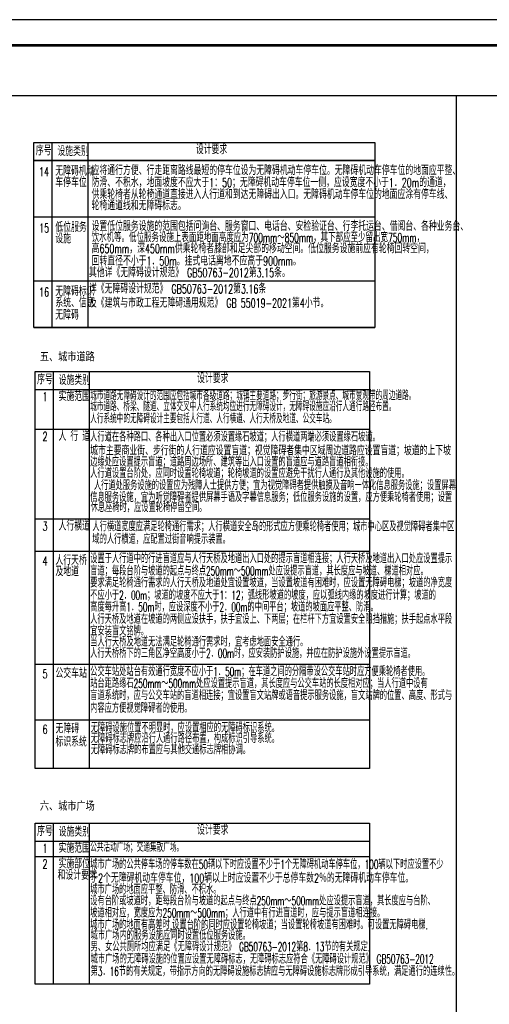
# Model space of a CAD drawing. Extents: x 1779708 to 7299578, y -1121471 to 88434.
# Tile 27 of 100: x 3934525 to 3952914, y -1063942 to -1025392. Entities that reach past the tile are written whole.
import ezdxf

# ---------------------------------------------------------------- set-up
doc = ezdxf.new("R2010")
doc.units = 0
doc.header["$LTSCALE"] = 1000
doc.header["$MEASUREMENT"] = 0
for name, color, linetype in [('0_sp_施工图设计说明', 7, 'CONTINUOUS'), ('PUB_TEXT', 7, 'CONTINUOUS'), ('PUB_TITLE', 4, 'CONTINUOUS'), ('可见线', 6, 'CONTINUOUS')]:
    doc.layers.add(name, color=color, linetype=linetype)
doc.styles.add('HZTXT', font='simplex.shx', dxfattribs={"width": 0.7, "bigfont": 'HZTXT.shx'})
doc.styles.add('宋体', font='txt', dxfattribs={"width": 0.8})

# ---------------------------------------------------------------- blocks, each defined once
blk = doc.blocks.new('A$C3D8761CE')
at = {"layer": 'PUB_TITLE'}
blk.add_lwpolyline([(0, 0), (84100, 0), (84100, 59400), (0, 59400)], close=True, dxfattribs=at)
at = {"layer": 'PUB_TITLE', "const_width": 100}
blk.add_lwpolyline([(2500, 1000), (83100, 1000), (83100, 58400), (2500, 58400)], close=True, dxfattribs=at)

msp = doc.modelspace()

# ---------------------------------------------------------------- linework, layer by layer
at = {"layer": 'PUB_TEXT', "color": 8}
msp.add_line((3968823.3, -1028369.2), (3895223.3, -1028369.2), dxfattribs=at)
at = {"layer": 'PUB_TEXT'}
for p, q in [((3935085.6, -1030204.9), (3948437.8, -1030204.9)), ((3935085.6, -1030204.9), (3948437.8, -1030204.9)), ((3935785.6, -1030204.9), (3935785.6, -1037444.6)), ((3937198.9, -1030204.9), (3937198.9, -1037444.6)), ((3935085.6, -1030904.9), (3948437.8, -1030904.9)), ((3935085.6, -1030904.9), (3948437.8, -1030904.9)), ((3935085.6, -1033107.8), (3948437.8, -1033107.8)), ((3935085.6, -1035616.8), (3948437.8, -1035616.8)), ((3935085.6, -1037444.6), (3948437.8, -1037444.6)), ((3935134.4, -1039167.9), (3948226.7, -1039167.9)), ((3935834.4, -1039167.9), (3935834.4, -1054714.9)), ((3937247.7, -1039167.9), (3937247.7, -1054714.9)), ((3935134.4, -1039867.9), (3948226.7, -1039867.9)), ((3935134.4, -1041424.9), (3948226.7, -1041424.9)), ((3935134.4, -1044936.1), (3948226.7, -1044936.1)), ((3935134.4, -1046203.3), (3948226.7, -1046203.3)), ((3935134.4, -1050626.3), (3948226.7, -1050626.3)), ((3935134.4, -1052798.8), (3948226.7, -1052798.8)), ((3935134.4, -1056850.7), (3948226.7, -1056850.7)), ((3935834.4, -1056850.7), (3935834.4, -1063146.8)), ((3937247.7, -1056850.7), (3937247.7, -1063146.8)), ((3935134.4, -1057550.7), (3948226.7, -1057550.7)), ((3935134.4, -1058160.2), (3948226.7, -1058160.2))]:
    msp.add_line(p, q, dxfattribs=at)
at = {"layer": 'PUB_TEXT', "color": 8}
msp.add_lwpolyline([(3951635.2, -1083792.1), (3951635.2, -1028369.2)], dxfattribs=at)
at = {"layer": 'PUB_TEXT'}
for points in [[(3948437.8, -1030904.9), (3935085.6, -1030904.9), (3935085.6, -1030204.9), (3948437.8, -1030204.9)], [(3935085.6, -1030904.9), (3948437.8, -1030904.9), (3948437.8, -1037444.6), (3935085.6, -1037444.6)], [(3935134.4, -1039167.9), (3948226.7, -1039167.9), (3948226.7, -1054714.9), (3935134.4, -1054714.9)], [(3935134.4, -1056850.7), (3948226.7, -1056850.7), (3948226.7, -1063146.8), (3935134.4, -1063146.8)]]:
    msp.add_lwpolyline(points, close=True, dxfattribs=at)

# ---------------------------------------------------------------- block references
at = {"layer": '可见线'}
msp.add_blockref('A$C3D8761CE', (3892723.3, -1084792.1), dxfattribs=at)

# ---------------------------------------------------------------- texts
at = {"layer": '0_sp_施工图设计说明', "color": 2, "style": 'HZTXT'}
for s, width, p in [('无障碍机动', 0.65, (3935921.5, -1031494.9, -2564.8)), ('应将通行方便、行走距离路线最短的停车位设为无障碍机动车停车位。无障碍机动车停车位的地面应平整、', 0.65, (3937341.3, -1031471.3, -2564.8)), ('车停车位 ', 0.65, (3935921.5, -1031938.7, -2564.8)), ('防滑、不积水，地面坡度不应大于1：50；无障碍机动车停车位一侧，应设宽度不小于1．20m的通道，', 0.65, (3937341.3, -1031943.4, -2564.8)), ('供乘轮椅者从轮椅通道直接进入人行道和到达无障碍出入口。无障碍机动车停车位的地面应涂有停车线、', 0.65, (3937341.3, -1032411.7, -2564.8)), ('轮椅通道线和无障碍标志。', 0.65, (3937341.3, -1032847.4, -2564.8)), ('低位服务', 0.65, (3935921.5, -1033697.7, -2564.8)), ('设置低位服务设施的范围包括问询台、服务窗口、电话台、安检验证台、行李托运台、借阅台、各种业务台、', 0.65, (3937341.3, -1033657, -2564.8)), ('设施 ', 0.65, (3935921.5, -1034141.6, -2564.8)), ('饮水机等。低位服务设施上表面距地面高度应为700mm～850mm，其下部应至少留出宽750mm，', 0.62, (3937341.3, -1034098.1, -2564.8)), ('高650mm，深450mm供乘轮椅者膝部和足尖部的移动空间。低位服务设施前应有轮椅回转空间，', 0.65, (3937341.3, -1034530.1, -2564.8)), ('回转直径不小于1．50m。挂式电话离地不应高于900mm。  ', 0.65, (3937341.3, -1035016, -2564.8)), ('其他详《无障碍设计规范》 GB50763-2012第3.15条。', 0.65, (3937237.4, -1035471.6, -2564.8)), ('无障碍标识', 0.65, (3935921.5, -1036206.8, -2564.8)), ('详《无障碍设计规范》 GB50763-2012第3.16条', 0.65, (3937237.4, -1036107.4, -2564.8)), ('系统、信息', 0.65, (3935921.5, -1036650.6, -2564.8)), ('及《建筑与市政工程无障碍通用规范》 GB 55019-2021第4小节。', 0.65, (3937237.4, -1036661.6, -2564.8)), ('无障碍', 0.65, (3935921.5, -1037132.2, -2564.8)), ('实施范围 ', 0.65, (3936047, -1040323.6, -2564.8)), ('城市道路无障碍设计的范围应包括城市各级道路；城镇主要道路；步行街；旅游景点、城市景观带的周边道路。', 0.55, (3937286.3, -1040283.3, -2564.8)), ('城市道路、桥梁、隧道、立体交叉中人行系统均应进行无障碍设计，无障碍设施应沿行人通行路径布置。 ', 0.55, (3937286.3, -1040715.9, -2564.8)), ('人行系统中的无障碍设计主要包括人行道、人行横道、人行天桥及地道、公交车站。 ', 0.55, (3937286.3, -1041190.9, -2564.8)), ('人 行 道 ', 0.65, (3936047, -1041878.7, -2564.8)), ('人行道在各种路口、各种出入口位置必须设置缘石坡道；人行横道两端必须设置缘石坡道。    ', 0.6, (3937286.3, -1041905.1, -2564.8)), ('城市主要商业街、步行街的人行道应设置盲道；视觉障碍者集中区域周边道路应设置盲道；坡道的上下坡', 0.65, (3937286.3, -1042442.5, -2564.8)), ('边缘处应设置提示盲道；道路周边场所、建筑等出入口设置的盲道应与道路盲道相衔接。', 0.6, (3937286.3, -1042884.9, -2564.8)), ('人行道设置台阶处，应同时设置轮椅坡道；轮椅坡道的设置应避免干扰行人通行及其他设施的使用。 ', 0.6, (3937286.3, -1043330.2, -2564.8)), (' 人行道处服务设施的设置应为残障人士提供方便；宜为视觉障碍者提供触摸及音响一体化信息服务设施；设置屏幕', 0.6, (3937286.3, -1043803.1, -2564.8)), ('信息服务设施，宜为听觉障碍者提供屏幕手语及字幕信息服务；低位服务设施的设置，应方便乘轮椅者使用；设置', 0.6, (3937286.3, -1044266.9, -2564.8)), ('休息座椅时，应设置轮椅停留空间。 ', 0.6, (3937302.1, -1044665.5, -2564.8)), ('人行横道 ', 0.65, (3936047, -1045389.9, -2564.8)), ('人行横道宽度应满足轮椅通行需求；人行横道安全岛的形式应方便乘轮椅者使用；城市中心区及视觉障碍者集中区', 0.6, (3937371, -1045416.3, -2564.8)), ('域的人行横道，应配置过街音响提示装置。 ', 0.6, (3937371, -1045909.2, -2564.8)), ('人行天桥', 0.65, (3935926, -1046735.6, -2564.8)), ('设置于人行道中的行进盲道应与人行天桥及地道出入口处的提示盲道相连接；人行天桥及地道出入口处应设置提示', 0.6, (3937286.3, -1046667.4, -2564.8)), ('及地道 ', 0.65, (3935926, -1047175.8, -2564.8)), ('盲道；每段台阶与坡道的起点与终点250mm～500mm处应设提示盲道，其长度应与坡道、梯道相对应。    ', 0.6, (3937286.3, -1047150, -2564.8)), ('要求满足轮椅通行需求的人行天桥及地道处宜设置坡道，当设置坡道有困难时，应设置无障碍电梯；坡道的净宽度', 0.6, (3937286.3, -1047613.6, -2564.8)), ('不应小于2．00m；坡道的坡度不应大于1：12；弧线形坡道的坡度，应以弧线内缘的坡度进行计算；坡道的', 0.6, (3937286.3, -1048099.1, -2564.8)), ('高度每升高1．50m时，应设深度不小于2．00m的中间平台；坡道的坡面应平整、防滑。 ', 0.6, (3937286.3, -1048561.5, -2564.8)), ('人行天桥及地道在坡道的两侧应设扶手，扶手宜设上、下两层；在栏杆下方宜设置安全阻挡措施；扶手起点水平段', 0.6, (3937286.3, -1049039.9, -2564.8)), ('宜安装盲文铭牌。 ', 0.6, (3937286.3, -1049502.3, -2564.8)), ('当人行天桥及地道无法满足轮椅通行需求时，宜考虑地面安全通行。 ', 0.6, (3937286.3, -1049930, -2564.8)), ('人行天桥桥下的三角区净空高度小于2．00m时，应安装防护设施，并应在防护设施外设置提示盲道。 ', 0.6, (3937286.3, -1050375.2, -2564.8)), ('公交车站', 0.65, (3935926, -1051158.6, -2564.8)), ('公交车站处站台有效通行宽度不应小于1．50m；在车道之间的分隔带设公交车站时应方便乘轮椅者使用。    ', 0.6, (3937286.3, -1051090.4, -2564.8)), ('站台距路缘石250mm～500mm处应设置提示盲道，其长度应与公交车站的长度相对应；当人行道中设有', 0.6, (3937286.3, -1051553.4, -2564.8)), ('盲道系统时，应与公交车站的盲道相连接；宜设置盲文站牌或语音提示服务设施，盲文站牌的位置、高度、形式与', 0.6, (3937286.3, -1052024.5, -2564.8)), ('内容应方便视觉障碍者的使用。 ', 0.6, (3937286.3, -1052523.3, -2564.8)), ('无障碍', 0.65, (3935926, -1053331, -2564.8)), ('无障碍设施位置不明显时，应设置相应的无障碍标识系统。', 0.6, (3937307.3, -1053289.2, -2564.8)), ('标识系统 ', 0.65, (3935926, -1053846.2, -2564.8)), ('无障碍标志牌应沿行人通行路径布置，构成标识引导系统。', 0.6, (3937307.3, -1053706.3, -2564.8)), ('无障碍标志牌的布置应与其他交通标志牌相协调。   ', 0.6, (3937307.3, -1054149.6, -2564.8)), ('实施范围 ', 0.65, (3936047, -1058006.4, -2564.8)), ('公共活动广场；交通集散广场。', 0.55, (3937286.3, -1057966.1, -2564.8)), ('实施部位', 0.65, (3936047, -1058614, -2564.8)), ('城市广场的公共停车场的停车数在50辆以下时应设置不少于1个无障碍机动车停车位，100辆以下时应设置不少', 0.6, (3937286.3, -1058640.4, -2564.8)), ('和设计要求', 0.65, (3936008.1, -1059063.1, -2564.8)), ('于2个无障碍机动车停车位，100辆以上时应设置不少于总停车数2％的无障碍机动车停车位。', 0.65, (3937286.3, -1059177.8, -2564.8)), ('城市广场的地面应平整、防滑、不积水。 ', 0.6, (3937286.3, -1059620.2, -2564.8)), ('设有台阶或坡道时，距每段台阶与坡道的起点与终点250mm～500mm处应设提示盲道，其长度应与台阶、', 0.6, (3937286.3, -1060065.5, -2564.8)), ('坡道相对应，宽度应为250mm～500mm；人行道中有行进盲道时，应与提示盲道相连接。 ', 0.6, (3937286.3, -1060538.3, -2564.8)), ('城市广场的地面有高差时,设置台阶的同时应设置轮椅坡道；当设置轮椅坡道有困难时。可设置无障碍电梯.', 0.6, (3937286.3, -1061002.2, -2564.8)), ('城市广场内的服务设施应同时设置低位服务设施。', 0.6, (3937302.1, -1061413.5, -2564.8)), ('男、女公共厕所均应满足《无障碍设计规范》 GB50763-2012第8．13节的有关规定.', 0.6, (3937302.1, -1061863.3, -2564.8)), ('城市广场的无障碍设施的位置应设置无障碍标志，无障碍标志应符合《无障碍设计规范》 GB50763-2012', 0.6, (3937302.1, -1062343.9, -2564.8)), ('第3．16节的有关规定，带指示方向的无障碍设施标志牌应与无障碍设施标志牌形成引导系统，满足通行的连续性。 ', 0.6, (3937302.1, -1062824.6, -2564.8))]:
    msp.add_text(s, height=350, dxfattribs=dict(at, width=width)).set_placement(p)
at = {"layer": 'PUB_TEXT'}
for s, height, style, width, p in [('序号', 350, 'HZTXT', 0.65, (3935157.8, -1030697)), ('设施类别', 350, 'HZTXT', 0.65, (3936002.4, -1030721.8)), ('设计要求', 350, 'HZTXT', 0.65, (3941423.1, -1030652.8)), ('14', 350, 'HZTXT', 0.65, (3935285.9, -1031521.2)), ('15', 350, 'HZTXT', 0.65, (3935285.9, -1033724.1)), ('16', 350, 'HZTXT', 0.65, (3935285.9, -1036233.1)), ('五、城市道路 ', 320, '宋体', 0.8, (3935314.7, -1038736.6)), ('序号', 350, 'HZTXT', 0.65, (3935206.7, -1039660)), ('设施类别', 350, 'HZTXT', 0.65, (3936051.3, -1039684.7)), ('设计要求', 350, 'HZTXT', 0.65, (3941471.9, -1039615.8)), ('1', 350, 'HZTXT', 0.65, (3935421.2, -1040329.4)), ('2', 350, 'HZTXT', 0.65, (3935421.2, -1041884.6)), ('3', 350, 'HZTXT', 0.65, (3935421.2, -1045395.8)), ('4', 350, 'HZTXT', 0.65, (3935421.2, -1046755.8)), ('5', 350, 'HZTXT', 0.65, (3935421.2, -1051178.8)), ('6', 350, 'HZTXT', 0.65, (3935421.2, -1053351.2)), ('六、城市广场 ', 320, '宋体', 0.8, (3935314.7, -1056325.3)), ('序号', 350, 'HZTXT', 0.65, (3935206.7, -1057342.8)), ('设施类别', 350, 'HZTXT', 0.65, (3936051.3, -1057367.6)), ('设计要求', 350, 'HZTXT', 0.65, (3941471.9, -1057298.6)), ('1', 350, 'HZTXT', 0.65, (3935421.2, -1058012.3)), ('2', 350, 'HZTXT', 0.65, (3935421.2, -1058619.8))]:
    msp.add_text(s, height=height, dxfattribs=dict(at, style=style, width=width)).set_placement(p)

doc.saveas('drawing.dxf')
